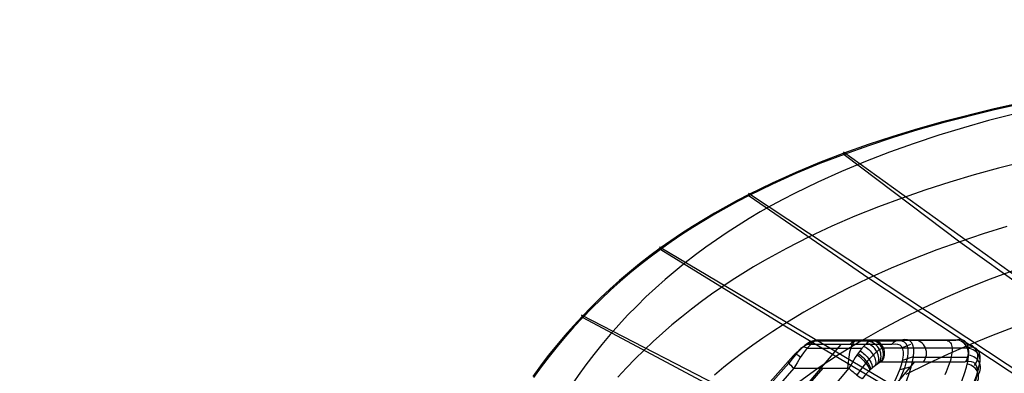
# Model space of a CAD drawing. Header units: millimetres. Extents: x -18.4 to 33.4, y -22 to 35.4.
# Tile 19 of 24: x -18.4 to -3.4, y 29.7 to 35.1. Entities that reach past the tile are written whole.
import ezdxf

# ---------------------------------------------------------------- set-up
doc = ezdxf.new("R2010")
doc.units = ezdxf.units.MM
doc.header["$MEASUREMENT"] = 0
doc.layers.add('Predefinito', color=7, linetype='Continuous', true_color=0x000000)

msp = doc.modelspace()

# ---------------------------------------------------------------- linework, layer by layer
at = {"layer": 'Predefinito'}
for p, q in [((-1.180600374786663, 29.71059205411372, 27.10005103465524), (-5.844442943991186, 33.07252889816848, 26.68927926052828)), ((-5.844442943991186, 33.07252889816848, 26.68927926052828), (-5.834582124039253, 33.03752491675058, 26.29083302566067)), ((-5.834582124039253, 33.03752491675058, 26.29083302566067), (-4.07301944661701, 31.70979772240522, 24.64512884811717)), ((-2.490968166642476, 29.27145357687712, 27.07717851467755), (-7.292998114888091, 32.44418287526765, 26.65134750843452)), ((-7.292998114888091, 32.44418287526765, 26.65134750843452), (-7.280434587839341, 32.40972375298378, 26.25292929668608)), ((-7.280434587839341, 32.40972375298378, 26.25292929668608), (-5.458584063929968, 31.15414349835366, 24.61290311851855)), ((-3.765953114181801, 28.73859735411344, 27.05492396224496), (-8.642872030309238, 31.62623949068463, 26.61599981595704)), ((-8.642872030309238, 31.62623949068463, 26.61599981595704), (-8.626871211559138, 31.59270968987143, 26.21763143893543)), ((-4.07301944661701, 31.70979772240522, 24.64512884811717), (-1.094221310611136, 29.56252729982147, 24.90748894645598)), ((-8.626871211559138, 31.59270968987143, 26.21763143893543), (-6.765212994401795, 30.44504914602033, 24.58270581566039)), ((-5.458584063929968, 31.15414349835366, 24.61290311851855), (-2.391525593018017, 29.12772001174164, 24.88488155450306)), ((-4.995545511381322, 28.10791578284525, 27.0334777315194), (-9.832494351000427, 30.59001567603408, 26.58484845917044)), ((-9.832494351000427, 30.59001567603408, 26.58484845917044), (-9.812096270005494, 30.55778075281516, 26.18658942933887)), ((-9.812096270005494, 30.55778075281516, 26.18658942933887), (-7.948958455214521, 29.56211532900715, 24.55581563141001)), ((-6.765212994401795, 30.44504914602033, 24.58270581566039), (-3.650322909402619, 28.60071094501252, 24.86304684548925)), ((-6.304463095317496, 30.18495125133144, 39.42357229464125), (-6.429816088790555, 30.12932493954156, 39.31898900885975)), ((-5.112183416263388, 30.14628964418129, 34.76057666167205), (-6.388012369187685, 30.14628964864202, 39.2277545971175)), ((-5.047324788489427, 30.19560893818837, 34.77910032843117), (-6.323153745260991, 30.19560893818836, 39.24627826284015)), ((-4.968750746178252, 30.21306433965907, 34.80154112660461), (-6.244579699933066, 30.21306433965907, 39.26871906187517)), ((-6.244579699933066, 30.21306433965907, 39.26871906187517), (-5.411781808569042, 30.21306433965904, 39.50656668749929)), ((-5.665932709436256, 30.21306433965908, 37.24264882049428), (-4.833134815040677, 30.21306433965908, 37.48049644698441)), ((-5.657432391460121, 30.21306433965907, 39.43640871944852), (-4.381603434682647, 30.21306433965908, 34.96923078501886)), ((-5.411781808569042, 30.21306433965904, 39.50656668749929), (-4.135952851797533, 30.21306433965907, 35.0393887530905)), ((-4.971077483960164, 30.0890768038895, 34.08087149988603), (-4.818221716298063, 30.15336947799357, 34.08990169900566)), ((-4.135952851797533, 30.21306433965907, 35.0393887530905), (-4.968750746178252, 30.21306433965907, 34.80154112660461)), ((-6.396981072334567, 30.09115874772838, 39.56545186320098), (-5.563229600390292, 30.09115874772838, 39.80357183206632)), ((-5.23665411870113, 30.09569988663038, 39.55658327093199), (-3.96082516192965, 30.09569988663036, 35.08940533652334)), ((-5.267064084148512, 29.88135067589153, 39.54789816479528), (-3.991235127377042, 29.88135067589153, 35.08072023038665)), ((-4.943336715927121, 29.90724875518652, 33.3990871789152), (-4.778507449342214, 29.96129826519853, 33.36952901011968)), ((-4.779340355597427, 29.95221042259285, 33.34559736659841), (-3.942351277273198, 29.95221042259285, 33.58464199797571)), ((-6.598918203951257, 29.7848858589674, 39.68211944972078), (-5.76176338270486, 29.78488582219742, 39.92121140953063)), ((-4.980260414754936, 29.7666026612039, 33.08164591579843), (-4.80799027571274, 29.80970438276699, 33.02858114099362))]:
    msp.add_line(p, q, dxfattribs=at)
at = {"layer": 'Predefinito', "extrusion": (-0.02617702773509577, -2.011031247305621e-08, 0.9996573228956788)}
msp.add_lwpolyline([(-35.07009275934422, 31.21167624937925), (-35.06974250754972, 29.43266194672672), (-35.08630062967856, 16.79059244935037), (-35.0859720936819, 10.46973907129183), (-34.9889629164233, 7.310961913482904), (-34.89982327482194, 5.733158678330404), (-34.77902016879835, 4.157507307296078), (-34.62385878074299, 2.584965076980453), (-34.43164429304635, 1.016489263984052), (-34.20047615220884, -0.5467768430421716), (-34.06662442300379, -1.325458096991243), (-33.9160525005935, -2.101030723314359), (-33.74541807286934, -2.87257247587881), (-33.55085581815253, -3.638382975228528), (-33.44324125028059, -4.01843462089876), (-33.32801211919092, -4.396208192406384), (-33.20462422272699, -4.77142193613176), (-33.07253335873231, -5.143794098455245), (-32.931098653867, -5.512798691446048), (-32.77963581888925, -5.877702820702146), (-32.61753552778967, -6.237914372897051), (-32.44418845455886, -6.592841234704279), (-32.35308744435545, -6.768116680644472), (-32.25891925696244, -6.941776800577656), (-32.16162579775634, -7.113702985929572), (-32.06114897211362, -7.283776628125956), (-31.95743068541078, -7.451879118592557), (-31.8504128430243, -7.617891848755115), (-31.74003735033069, -7.781696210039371), (-31.62624611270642, -7.943173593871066), (-31.50893860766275, -8.102130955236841), (-31.38807467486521, -8.258383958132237), (-31.26368676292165, -8.411827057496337), (-31.13580732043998, -8.562354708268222), (-31.00446879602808, -8.709861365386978), (-30.86970363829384, -8.854241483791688), (-30.73154429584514, -8.995389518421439), (-30.59002321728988, -9.133199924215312), (-30.44525266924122, -9.267618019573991), (-30.29736608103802, -9.398593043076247), (-30.14642764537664, -9.526025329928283), (-29.99250155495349, -9.649815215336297), (-29.83565200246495, -9.7698630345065), (-29.67594318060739, -9.886069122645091), (-29.51343928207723, -9.998333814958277), (-29.34820449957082, -10.10655744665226), (-29.18030001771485, -10.2106363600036), (-29.00980212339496, -10.31043755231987), (-28.83679766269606, -10.40581734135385), (-28.66137348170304, -10.49663204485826), (-28.48361642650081, -10.58273798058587), (-28.30361334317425, -10.66399146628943), (-28.12145107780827, -10.74024881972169), (-27.93721647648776, -10.81136635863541), (-27.75097334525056, -10.87717486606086), (-27.56283596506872, -10.93748239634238), (-27.3729668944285, -10.9921111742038), (-27.18152869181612, -11.04088342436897), (-26.98868391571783, -11.08362137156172), (-26.79459512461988, -11.12014724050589), (-26.5994248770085, -11.15028325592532), (-26.40333573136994, -11.17385164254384), (-26.30499845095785, -11.18310192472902), (-26.20650385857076, -11.1906188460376), (-26.1078862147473, -11.19638948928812), (-26.00917978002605, -11.20040093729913), (-25.91041881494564, -11.2026402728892), (-25.81163758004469, -11.20309457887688), (-25.71287033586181, -11.20175093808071), (-25.61415134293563, -11.19859643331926), (-25.51551486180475, -11.19361814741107), (-25.4169951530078, -11.1868031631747), (-25.31862647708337, -11.17813856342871), (-25.2204430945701, -11.16761143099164), (-25.1224792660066, -11.15520884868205), (-25.02476925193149, -11.1409178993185), (-24.92734731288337, -11.12472566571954), (-24.83024770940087, -11.10661923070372), (-24.73282624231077, -11.08643252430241), (-24.6358326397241, -11.06429250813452), (-24.53930317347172, -11.04021488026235), (-24.44327411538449, -11.01421533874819), (-24.34778173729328, -10.98630958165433), (-24.25286231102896, -10.95651330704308), (-24.15855210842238, -10.92484221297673), (-24.0648874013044, -10.89131199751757)], dxfattribs=at)
at = {"layer": 'Predefinito', "extrusion": (-0.02210623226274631, 7.634105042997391e-05, 0.9997556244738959)}
msp.add_lwpolyline([(-33.17937331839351, 32.19236769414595), (-33.16952565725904, 29.40677673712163), (-33.12222263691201, 11.63108292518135), (-33.04357135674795, 8.66976119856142), (-32.97313707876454, 7.190191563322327), (-32.87591678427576, 5.712207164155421), (-32.74765641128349, 4.236736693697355), (-32.58410189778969, 2.764708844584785), (-32.38089550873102, 1.297498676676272), (-32.26123196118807, 0.5666505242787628), (-32.12620402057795, -0.1614538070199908), (-31.9732976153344, -0.8861212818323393), (-31.79978158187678, -1.60606564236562), (-31.7043826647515, -1.963773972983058), (-31.60273659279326, -2.319710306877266), (-31.49447845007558, -2.673677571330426), (-31.37924332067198, -3.025478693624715), (-31.256636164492, -3.374774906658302), (-31.12626092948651, -3.721111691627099), (-30.987751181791, -4.06411834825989), (-30.84074048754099, -4.403424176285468), (-30.68483810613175, -4.738601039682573), (-30.51972344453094, -5.069097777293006), (-30.34513529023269, -5.394359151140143), (-30.16081243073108, -5.71382992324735), (-29.96647098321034, -6.02683796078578), (-29.7620437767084, -6.332711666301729), (-29.54759466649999, -6.630896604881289), (-29.43663185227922, -6.776932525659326), (-29.32318750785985, -6.920838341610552), (-29.20730260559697, -7.062576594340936), (-29.08902723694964, -7.202106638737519), (-28.96838306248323, -7.339354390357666), (-28.84539174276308, -7.474245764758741), (-28.72007493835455, -7.606706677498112), (-28.59245430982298, -7.736663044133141), (-28.46255151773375, -7.864040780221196), (-28.33038822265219, -7.98876580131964), (-28.19597914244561, -8.110767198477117), (-28.05934634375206, -8.229954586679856), (-27.92052251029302, -8.346224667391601), (-27.77954032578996, -8.459474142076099), (-27.63643247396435, -8.569599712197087), (-27.49123163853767, -8.676498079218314), (-27.34397050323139, -8.780065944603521), (-27.19468175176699, -8.880200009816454), (-27.04338855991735, -8.976778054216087), (-26.89014282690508, -9.069661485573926), (-26.7350203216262, -9.158722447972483), (-26.57809681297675, -9.243833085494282), (-26.41944806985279, -9.324865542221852), (-26.25914986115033, -9.401691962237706), (-26.09727795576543, -9.47418448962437), (-25.93390812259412, -9.542215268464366), (-25.79924703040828, -9.594421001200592), (-25.6637111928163, -9.643449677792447), (-25.52738136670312, -9.689248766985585), (-25.39033830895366, -9.73176573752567), (-25.25266277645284, -9.77094805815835), (-25.11443552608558, -9.80674319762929), (-24.97573731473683, -9.839098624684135), (-24.8366488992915, -9.867961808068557)], dxfattribs=at)
at = {"layer": 'Predefinito', "extrusion": (-0.01745240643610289, 1.515252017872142e-11, 0.9998476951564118)}
msp.add_lwpolyline([(-31.07009320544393, 32.15562661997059), (-31.06995434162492, 29.59307237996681), (-31.04203330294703, 10.23979752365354), (-30.93709329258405, 7.476975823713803), (-30.8459248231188, 6.097686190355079), (-30.7211978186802, 4.720971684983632), (-30.55608791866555, 3.348409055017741), (-30.45566109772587, 2.664565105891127), (-30.34120691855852, 1.982994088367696), (-30.21103479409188, 1.30414246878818), (-30.06353886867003, 0.6288635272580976), (-29.89722325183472, -0.04196375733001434), (-29.71059205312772, -0.7074604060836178), (-29.50233175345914, -1.366567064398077), (-29.38978294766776, -1.693326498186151), (-29.27145357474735, -2.018027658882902), (-29.14723454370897, -2.340523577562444), (-29.01705982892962, -2.660658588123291), (-28.88086793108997, -2.978272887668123), (-28.73859735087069, -3.293206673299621), (-28.59024979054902, -3.605355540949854), (-28.43577748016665, -3.914544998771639), (-28.27504471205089, -4.220510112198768), (-28.10791577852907, -4.522985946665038), (-27.93419755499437, -4.821747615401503), (-27.75367334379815, -5.116487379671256), (-27.56617207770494, -5.406816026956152), (-27.37152268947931, -5.692344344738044), (-27.16951015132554, -5.972715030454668), (-26.95991512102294, -6.247493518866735), (-26.74256005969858, -6.516174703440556), (-26.51726742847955, -6.778253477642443), (-26.2838821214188, -7.033165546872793), (-26.04230390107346, -7.280264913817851), (-25.91841268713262, -7.400688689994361), (-25.79243753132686, -7.518923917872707), (-25.66436652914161, -7.634892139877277), (-25.53418777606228, -7.748514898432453), (-25.40189296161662, -7.859697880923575), (-25.26749540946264, -7.968339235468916), (-25.13101566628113, -8.07434919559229), (-24.9924742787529, -8.177637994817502), (-24.85189179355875, -8.278115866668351), (-24.70928875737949, -8.375693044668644), (-24.56468571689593, -8.470279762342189), (-24.41810321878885, -8.56178625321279), (-24.24362586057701, -8.665097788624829)], dxfattribs=at)
at = {"layer": 'Predefinito'}
for points in [[(-2.799695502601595, 33.89861583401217, 26.56966767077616), (-3.570579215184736, 33.72788455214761, 26.54948425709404), (-4.335682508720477, 33.53327911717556, 26.52944806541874), (-4.715360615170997, 33.4256627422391, 26.51950383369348), (-5.092746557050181, 33.31044480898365, 26.50961879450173), (-5.467557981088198, 33.18708097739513, 26.49980041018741), (-5.839512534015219, 33.05502690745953, 26.49005614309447), (-6.208083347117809, 32.91364158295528, 26.48039990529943), (-6.572536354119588, 32.76224054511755, 26.47085108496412), (-6.932278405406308, 32.60021429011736, 26.46142535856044), (-7.286716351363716, 32.42695331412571, 26.4521384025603), (-7.461739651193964, 32.33589991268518, 26.44755241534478), (-7.635142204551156, 32.241782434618, 26.4430088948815), (-7.806805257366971, 32.14454271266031, 26.43851098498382), (-7.97661005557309, 32.04412257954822, 26.43406182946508), (-8.14443784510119, 31.94046386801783, 26.42966457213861), (-8.310169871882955, 31.83350841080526, 26.42532235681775), (-8.473687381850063, 31.72319804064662, 26.42103832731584), (-8.634871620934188, 31.60947459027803, 26.41681562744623), (-8.793528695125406, 31.49223843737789, 26.41265931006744), (-8.949473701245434, 31.37144991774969, 26.40857422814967), (-9.102601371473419, 31.24714080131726, 26.40456322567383), (-9.252806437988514, 31.11934285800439, 26.4006291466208), (-9.399983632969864, 30.98808785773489, 26.39677483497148), (-9.544027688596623, 30.85340757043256, 26.39300313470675), (-9.684833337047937, 30.7153337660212, 26.38931688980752), (-9.822295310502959, 30.57389821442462, 26.38571894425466), (-9.956358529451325, 30.42921413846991, 26.38221067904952), (-10.08697132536, 30.28141671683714, 26.37879335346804), (-10.21403354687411, 30.13057065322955, 26.37546962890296), (-10.3374450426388, 29.97674065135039, 26.37224216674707), (-10.4571056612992, 29.81999141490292, 26.36911362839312), (-10.57291525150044, 29.66038764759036, 26.36608667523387)], [(-2.797465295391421, 33.88180512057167, 26.37061347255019), (-3.567980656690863, 33.71099204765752, 26.35044806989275), (-4.332664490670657, 33.5163584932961, 26.33042708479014), (-4.712111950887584, 33.40874783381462, 26.32048961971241), (-5.089252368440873, 33.29354861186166, 26.31061090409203), (-5.463802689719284, 33.17021634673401, 26.3007984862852), (-5.835479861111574, 33.03820655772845, 26.29105991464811), (-6.203755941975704, 32.89687807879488, 26.28140924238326), (-6.567895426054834, 32.74554627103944, 26.27186605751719), (-6.927303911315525, 32.58360144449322, 26.26244621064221), (-7.281386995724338, 32.41043390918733, 26.25316555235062), (-7.456224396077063, 32.31943176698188, 26.24858292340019), (-7.629435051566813, 32.22536863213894, 26.24404293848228), (-7.800900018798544, 32.12818626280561, 26.23954877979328), (-7.97050035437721, 32.02782641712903, 26.23510362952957), (-8.138117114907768, 31.92423085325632, 26.23071066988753), (-8.303631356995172, 31.81734132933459, 26.22637308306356), (-8.466924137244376, 31.70709960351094, 26.22209405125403), (-8.62787651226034, 31.59344743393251, 26.21787675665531), (-8.786293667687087, 31.47628609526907, 26.213726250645), (-8.941990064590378, 31.35557641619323, 26.20964741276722), (-9.094860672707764, 31.23134948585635, 26.20564316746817), (-9.244800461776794, 31.10363639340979, 26.2017164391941), (-9.39170440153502, 30.97246822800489, 26.1978701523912), (-9.535467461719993, 30.83787607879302, 26.1941072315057), (-9.67598461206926, 30.69989103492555, 26.19043060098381), (-9.813150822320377, 30.55854418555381, 26.18684318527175), (-9.946910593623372, 30.41394970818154, 26.18334631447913), (-10.07721133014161, 30.26624452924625, 26.17994117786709), (-10.20395235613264, 30.11549386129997, 26.1766304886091), (-10.32703299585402, 29.96176291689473, 26.17341695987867), (-10.44635257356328, 29.80511690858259, 26.1703033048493), (-10.561810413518, 29.64562104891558, 26.16729223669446)], [(-2.739210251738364, 33.01396496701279, 25.52283653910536), (-3.4857504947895, 32.82806085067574, 25.50435371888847), (-3.856271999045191, 32.72550696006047, 25.49517605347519), (-4.224623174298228, 32.61590999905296, 25.48605009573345), (-4.590550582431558, 32.49878858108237, 25.47698275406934), (-4.953800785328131, 32.3736613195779, 25.46798093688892), (-5.313911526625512, 32.23997301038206, 25.45905723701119), (-5.670244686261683, 32.09713916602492, 25.45022909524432), (-6.022283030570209, 31.94463447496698, 25.4415106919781), (-6.369509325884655, 31.78193362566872, 25.43291620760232), (-6.711310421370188, 31.60846193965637, 25.42446231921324), (-7.046875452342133, 31.42372864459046, 25.41617133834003), (-7.212065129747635, 31.32701406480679, 25.41209401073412), (-7.375390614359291, 31.22733428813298, 25.40806589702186), (-7.536750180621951, 31.12463938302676, 25.40408982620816), (-7.696042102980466, 31.01887941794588, 25.40016862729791), (-7.853102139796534, 30.90997873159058, 25.39630649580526), (-8.007773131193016, 30.79790745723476, 25.39250763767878), (-8.159963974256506, 30.68268435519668, 25.38877489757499), (-8.309583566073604, 30.56432818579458, 25.3851111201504), (-8.456540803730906, 30.44285770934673, 25.38151915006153), (-8.60074458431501, 30.31829168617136, 25.3780018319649), (-8.742103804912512, 30.19064887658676, 25.37456201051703), (-8.880527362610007, 30.05994804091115, 25.37120253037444), (-9.015963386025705, 29.92628170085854, 25.36792454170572), (-9.148357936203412, 29.78976441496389, 25.36472913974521), (-9.277616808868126, 29.65044799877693, 25.36161908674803)], [(-3.360873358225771, 31.9389386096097, 24.66171126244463), (-3.718191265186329, 31.82803525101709, 24.65339137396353), (-4.073027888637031, 31.70979771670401, 24.64512868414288), (-4.424986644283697, 31.58375675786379, 24.636934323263), (-4.77352677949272, 31.44942802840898, 24.62882358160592), (-5.118208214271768, 31.30637058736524, 24.62080896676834), (-5.458590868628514, 31.1541434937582, 24.61290298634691), (-5.794158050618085, 30.99227241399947, 24.60512013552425), (-6.124235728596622, 30.82035498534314, 24.59747977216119), (-6.448147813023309, 30.63805822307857, 24.5900016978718), (-6.607580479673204, 30.54291353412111, 24.58632970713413), (-6.765218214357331, 30.44504914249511, 24.58270571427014), (-6.920927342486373, 30.34441244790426, 24.57913305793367), (-7.074579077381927, 30.24098288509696, 24.57561526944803), (-7.226096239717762, 30.13476688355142, 24.57215511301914), (-7.37540165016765, 30.02577087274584, 24.56875535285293), (-7.522418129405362, 29.91400128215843, 24.56541875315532), (-7.667068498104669, 29.79946454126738, 24.56214807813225), (-7.80927557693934, 29.68216707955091, 24.55894609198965)], [(-3.260279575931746, 30.40282192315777, 24.76246550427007), (-3.594301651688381, 30.27558884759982, 24.75564095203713), (-3.925054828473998, 30.14093175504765, 24.74889233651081), (-4.252201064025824, 29.99855714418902, 24.74222903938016), (-4.575318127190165, 29.84822645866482, 24.73566339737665), (-4.893981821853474, 29.68973549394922, 24.72920822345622)], [(-4.381603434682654, 30.21306433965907, 34.96923078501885), (-4.356129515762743, 30.21701389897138, 34.88964823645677), (-4.332391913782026, 30.21878399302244, 34.80945288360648), (-4.310418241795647, 30.21837256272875, 34.7287380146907), (-4.290234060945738, 30.21578008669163, 34.64759752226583), (-4.271862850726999, 30.21100958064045, 34.56612579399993), (-4.255325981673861, 30.2040665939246, 34.48441760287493), (-4.240642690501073, 30.19495920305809, 34.40256799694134), (-4.227830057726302, 30.18369800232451, 34.32067218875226), (-4.216902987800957, 30.17029609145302, 34.23882544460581), (-4.207874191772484, 30.15476906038, 34.15712297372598), (-4.200754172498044, 30.13713497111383, 34.07565981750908), (-4.195551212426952, 30.11741433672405, 33.99453073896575), (-4.192271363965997, 30.09563009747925, 33.91383011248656), (-4.19091844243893, 30.0718075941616, 33.83365181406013), (-4.191494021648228, 30.04597453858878, 33.75408911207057), (-4.193997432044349, 30.01816098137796, 33.67523455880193), (-4.198425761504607, 29.98839927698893, 33.59717988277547), (-4.204773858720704, 29.9567240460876, 33.52001588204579), (-4.213034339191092, 29.92317213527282, 33.44383231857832), (-4.223197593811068, 29.88778257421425, 33.36871781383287), (-4.235251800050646, 29.85059653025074, 33.29475974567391), (-4.249182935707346, 29.81165726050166, 33.2220441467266), (-4.264974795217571, 29.77101006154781, 33.15065560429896), (-4.282609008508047, 29.72870221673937, 33.08067716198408), (-4.302065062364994, 29.68478294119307, 33.01219022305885)]]:
    msp.add_polyline3d(points, dxfattribs=at)
at = {"layer": 'Predefinito', "extrusion": (-0.02333327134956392, -8.99464793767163e-12, 0.9997277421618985)}
msp.add_arc((52.47035547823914, 23.29319925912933, 6.467790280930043), 82.60010730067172, 178.0967488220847, 201.333824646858, dxfattribs=at)
at = {"layer": 'Predefinito', "extrusion": (-0.0233332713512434, -3.138786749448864e-12, 0.9997277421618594)}
msp.add_arc((52.47037792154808, 23.29410243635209, 6.318786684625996), 82.6001296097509, 178.0967520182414, 201.3338214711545, dxfattribs=at)
at = {"layer": 'Predefinito', "extrusion": (-0.02333327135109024, 8.886348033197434e-13, 0.999727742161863)}
msp.add_arc((52.47040116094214, 23.29501664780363, 6.167976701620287), 82.60015270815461, 178.0967553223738, 201.3338181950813, dxfattribs=at)
at = {"layer": 'Predefinito', "extrusion": (-0.02333327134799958, -1.490865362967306e-11, 0.9997277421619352)}
msp.add_arc((52.47044196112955, 23.29715488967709, 5.814398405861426), 82.43588807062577, 178.0963467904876, 201.334016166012, dxfattribs=at)
at = {"layer": 'Predefinito', "extrusion": (0.7848437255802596, -0.5840176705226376, 0.2072285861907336)}
msp.add_arc((18.83166032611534, 38.02538627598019, -14.33278213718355), 2.509801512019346, 305.8804325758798, 13.46563929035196, dxfattribs=at)
at = {"layer": 'Predefinito', "extrusion": (0.7898298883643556, -0.5766198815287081, 0.2089934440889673)}
msp.add_arc((19.51962681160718, 38.10389163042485, -13.36515022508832), 2.512289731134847, 306.0444581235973, 13.4194619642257, dxfattribs=at)
at = {"layer": 'Predefinito', "extrusion": (-0.2746201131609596, -3.950837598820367e-16, 0.9615528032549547)}
msp.add_arc((-6.713064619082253, 30.87068773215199, 37.64995535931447), 35.18057668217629, 228.2344466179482, 311.7655535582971, dxfattribs=at)
at = {"layer": 'Predefinito', "extrusion": (-0.02333327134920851, -9.333436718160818e-12, 0.999727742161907)}
msp.add_arc((52.47039553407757, 23.28973907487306, 7.041407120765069), 82.39724492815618, 178.096539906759, 201.3340697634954, dxfattribs=at)
at = {"layer": 'Predefinito', "extrusion": (0.7212324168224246, -0.6602430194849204, 0.2095303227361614)}
msp.add_arc((17.59222980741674, 43.49244409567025, -16.29171482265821), 0.3505415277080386, 19.48968071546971, 100.4420864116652, dxfattribs=at)
at = {"layer": 'Predefinito', "extrusion": (0.7725699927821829, -0.592747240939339, 0.227566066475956)}
msp.add_arc((19.64481120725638, 43.41774891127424, -13.85232155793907), 0.479077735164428, 14.90764402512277, 91.95140334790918, dxfattribs=at)
at = {"layer": 'Predefinito', "extrusion": (0.8498338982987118, -0.4665373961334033, 0.2452044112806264)}
msp.add_arc((22.96136279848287, 42.87651293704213, -9.773516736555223), 0.5278950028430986, 11.00266531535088, 93.00409871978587, dxfattribs=at)
at = {"layer": 'Predefinito', "extrusion": (-0.2746201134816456, -1.519590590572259e-10, 0.9615528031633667)}
msp.add_arc((-30.01306434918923, 4.779486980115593, 39.47383407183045), 0.19999999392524, 179.9999982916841, 228.2311917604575, dxfattribs=at)
at = {"layer": 'Predefinito', "extrusion": (0.9615528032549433, 4.584213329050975e-14, 0.2746201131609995)}
msp.add_arc((29.71306433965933, 39.47383407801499, 5.402611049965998), 0.5000000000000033, 1.628443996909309e-12, 81.74129081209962, dxfattribs=at)
at = {"layer": 'Predefinito', "extrusion": (0.8535145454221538, -0.4592557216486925, 0.2461647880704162)}
msp.add_arc((23.5242460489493, 42.88982985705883, -8.769431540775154), 0.5267165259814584, 10.75528489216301, 92.76730392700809, dxfattribs=at)
at = {"layer": 'Predefinito', "extrusion": (-0.2746201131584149, -5.8294091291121e-12, 0.9615528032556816)}
msp.add_arc((-30.0130643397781, 4.779486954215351, 37.15093619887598), 0.1999999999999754, 179.9999999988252, 228.2311927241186, dxfattribs=at)
at = {"layer": 'Predefinito', "extrusion": (-0.5700874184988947, -0.402505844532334, 0.7162327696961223)}
msp.add_arc((-27.64996880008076, 36.83672604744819, 19.43035706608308), 0.200001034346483, 17.24312596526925, 143.672515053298, dxfattribs=at)
at = {"layer": 'Predefinito', "extrusion": (-0.4931970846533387, -0.2841617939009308, 0.8221974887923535)}
msp.add_arc((-28.71332372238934, 30.96693146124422, 26.71082210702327), 0.1999990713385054, 21.29786938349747, 150.2934071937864, dxfattribs=at)
at = {"layer": 'Predefinito', "extrusion": (-0.363459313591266, -0.1090177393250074, 0.9252094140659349)}
msp.add_arc((-30.30384252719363, 18.17494341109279, 35.27970536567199), 0.199999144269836, 33.00080377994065, 163.8886587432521, dxfattribs=at)
at = {"layer": 'Predefinito', "extrusion": (-0.2746201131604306, -1.757804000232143e-13, 0.9615528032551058)}
msp.add_arc((-30.01306433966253, 5.645583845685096, 39.47383407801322), 0.1999999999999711, 48.80922415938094, 179.99999999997, dxfattribs=at)
at = {"layer": 'Predefinito', "extrusion": (0.7361405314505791, -0.6451481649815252, 0.2046483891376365)}
msp.add_arc((17.09893833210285, 38.29188595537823, -16.09841284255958), 2.279977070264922, 305.7582933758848, 14.89422296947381, dxfattribs=at)
at = {"layer": 'Predefinito', "extrusion": (0.7515418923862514, -0.6269559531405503, 0.2052096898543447)}
msp.add_arc((17.57781559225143, 38.20787649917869, -15.58758441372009), 2.449212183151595, 306.8803362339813, 14.07829896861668, dxfattribs=at)
at = {"layer": 'Predefinito', "extrusion": (-0.2746201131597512, -2.622671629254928e-12, 0.9615528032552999)}
msp.add_arc((-30.0130643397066, 4.779486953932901, 34.8280383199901), 0.1999999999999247, 179.9999999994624, 228.2311927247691, dxfattribs=at)
at = {"layer": 'Predefinito', "extrusion": (-0.2746201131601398, 4.056907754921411e-13, 0.9615528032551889)}
msp.add_arc((-30.01306433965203, 5.64558384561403, 37.15093619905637), 0.1999999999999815, 48.80922415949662, 180.0000000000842, dxfattribs=at)
at = {"layer": 'Predefinito', "extrusion": (0.763165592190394, -0.6118684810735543, 0.2078346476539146)}
msp.add_arc((18.67235820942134, 38.2751261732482, -14.14458146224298), 2.407492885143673, 304.1554766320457, 14.50413030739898, dxfattribs=at)
at = {"layer": 'Predefinito', "extrusion": (-0.2746201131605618, 2.68377554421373e-13, 0.9615528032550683)}
msp.add_arc((-30.01306433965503, 5.645583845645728, 34.82803832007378), 0.1999999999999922, 48.80922415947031, 180.0000000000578, dxfattribs=at)
at = {"layer": 'Predefinito', "extrusion": (-0.1357746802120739, 0.1583374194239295, 0.9780053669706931)}
msp.add_arc((-16.46842455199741, -17.61587643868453, 38.91564900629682), 0.2000023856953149, 97.04001372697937, 227.4736343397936, dxfattribs=at)
at = {"layer": 'Predefinito', "extrusion": (0.6928663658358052, 0.6923493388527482, -0.2014661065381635)}
msp.add_arc((25.67916373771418, 42.00672784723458, 8.250107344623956), 0.1999942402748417, 347.8679024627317, 59.14500043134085, dxfattribs=at)
at = {"layer": 'Predefinito', "extrusion": (0.6588376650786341, 0.5571323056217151, -0.5055062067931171)}
msp.add_arc((26.96909045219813, 41.34673867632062, -7.441273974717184), 0.1999943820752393, 346.2401309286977, 45.59166234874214, dxfattribs=at)
at = {"layer": 'Predefinito', "extrusion": (0.7862399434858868, -0.5757986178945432, 0.2242380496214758)}
msp.add_arc((20.7141533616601, 43.36200747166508, -12.57623795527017), 0.4880546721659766, 14.47500941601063, 101.8436689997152, dxfattribs=at)
at = {"layer": 'Predefinito', "extrusion": (0.6858451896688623, 0.6752662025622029, -0.2713520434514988)}
msp.add_arc((25.2149648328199, 42.83163024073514, 5.56421940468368), 0.2000015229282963, 56.28239215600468, 167.545202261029, dxfattribs=at)
at = {"layer": 'Predefinito', "extrusion": (0.683774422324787, 0.6589553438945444, -0.313417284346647)}
msp.add_arc((25.39544238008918, 42.95038334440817, 3.436783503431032), 0.1999984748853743, 54.39397088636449, 167.3805140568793, dxfattribs=at)
at = {"layer": 'Predefinito', "extrusion": (0.6747613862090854, 0.6206128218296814, -0.399420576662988)}
msp.add_arc((25.77855070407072, 42.84808338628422, -1.036779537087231), 0.20000199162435, 50.61367266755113, 166.9291683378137, dxfattribs=at)
at = {"layer": 'Predefinito', "extrusion": (0.6354499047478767, 0.5218503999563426, -0.5691006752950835)}
msp.add_arc((26.64570761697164, 41.00991207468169, -10.43894545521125), 0.2000011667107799, 43.25077486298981, 165.4155787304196, dxfattribs=at)
at = {"layer": 'Predefinito', "extrusion": (-0.0577176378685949, 0.242644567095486, 0.9683967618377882)}
msp.add_arc((-3.060852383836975, -20.55641924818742, 40.4661900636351), 0.1999996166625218, 123.7166713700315, 253.1134157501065, dxfattribs=at)
at = {"layer": 'Predefinito', "extrusion": (0.03006648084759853, 0.3340932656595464, 0.9420603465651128)}
msp.add_arc((6.614323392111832, -16.30585924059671, 41.61722653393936), 0.2000015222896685, 141.6538531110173, 269.3452205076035, dxfattribs=at)
at = {"layer": 'Predefinito', "extrusion": (-0.1147154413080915, -6.692336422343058e-09, 0.9933983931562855)}
msp.add_arc((-6.713063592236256, 23.88100686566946, 39.95740424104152), 34.82958914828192, 228.2886629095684, 311.7113318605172, dxfattribs=at)
at = {"layer": 'Predefinito', "extrusion": (-0.1136855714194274, -5.680268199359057e-09, 0.9935167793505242)}
msp.add_arc((-6.713063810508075, 23.8379325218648, 40.09512969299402), 34.79326669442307, 228.2867272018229, 311.7132681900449, dxfattribs=at)
at = {"layer": 'Predefinito', "extrusion": (-0.2746201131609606, -1.126104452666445e-16, 0.9615528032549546)}
msp.add_arc((-6.71306466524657, 32.27074115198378, 37.64995535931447), 35.18063010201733, 228.8104413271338, 311.1895593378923, dxfattribs=at)
at = {"layer": 'Predefinito', "extrusion": (0.6594966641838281, 0.7479109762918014, 0.07545410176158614)}
msp.add_arc((24.58893378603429, 38.0217943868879, 20.91865719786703), 0.2000000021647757, 348.0415000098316, 72.61172956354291, dxfattribs=at)
at = {"layer": 'Predefinito', "extrusion": (-0.02333327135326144, 1.371797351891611e-11, 0.9997277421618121)}
msp.add_arc((52.470552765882, 23.29805147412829, 5.667941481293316), 82.03933053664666, 178.0953558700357, 201.3344959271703, dxfattribs=at)
at = {"layer": 'Predefinito', "extrusion": (0.7275321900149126, -0.6527645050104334, 0.2111762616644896)}
msp.add_arc((18.396240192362, 43.58727677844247, -14.98586645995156), 0.3457314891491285, 18.68475737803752, 99.86684064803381, dxfattribs=at)
at = {"layer": 'Predefinito', "extrusion": (0.7419403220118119, -0.6378611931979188, 0.2065373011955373)}
msp.add_arc((17.84687394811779, 38.38279495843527, -14.77593499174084), 2.28730686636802, 306.4469919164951, 14.94844363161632, dxfattribs=at)
at = {"layer": 'Predefinito', "extrusion": (0.1270473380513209, 0.4309863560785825, 0.8933698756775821)}
msp.add_arc((12.21175597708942, -9.396274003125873, 42.14525001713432), 0.2000007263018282, 152.2881956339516, 277.3817943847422, dxfattribs=at)
at = {"layer": 'Predefinito', "extrusion": (-0.1135732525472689, -7.011836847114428e-09, 0.9935296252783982)}
msp.add_arc((-6.713063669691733, 23.87217551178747, 40.17482166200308), 34.70211284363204, 228.328909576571, 311.6710840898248, dxfattribs=at)
at = {"layer": 'Predefinito', "extrusion": (-0.1128229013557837, 7.422177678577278e-09, 0.9936151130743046)}
msp.add_arc((-6.713068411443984, 24.45313822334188, 40.24882223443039), 34.82021513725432, 228.5016600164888, 311.4983580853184, dxfattribs=at)
at = {"layer": 'Predefinito', "extrusion": (-0.1111421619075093, -1.262855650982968e-08, 0.9938045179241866)}
msp.add_arc((-6.713061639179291, 25.14323507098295, 40.31425472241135), 35.08531320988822, 228.8835097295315, 311.1164741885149, dxfattribs=at)
at = {"layer": 'Predefinito', "extrusion": (-0.02333326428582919, 1.208365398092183e-09, 0.9997277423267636)}
msp.add_arc((52.47052201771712, 23.28753838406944, 7.407549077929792), 81.86205333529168, 178.095988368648, 201.3347206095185, dxfattribs=at)
at = {"layer": 'Predefinito', "extrusion": (0.6525494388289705, 0.7542689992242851, 0.07250866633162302)}
msp.add_arc((23.78489226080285, 38.26538635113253, 21.60061435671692), 0.1999999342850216, 72.57168172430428, 167.9397860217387, dxfattribs=at)

doc.saveas('drawing.dxf')
